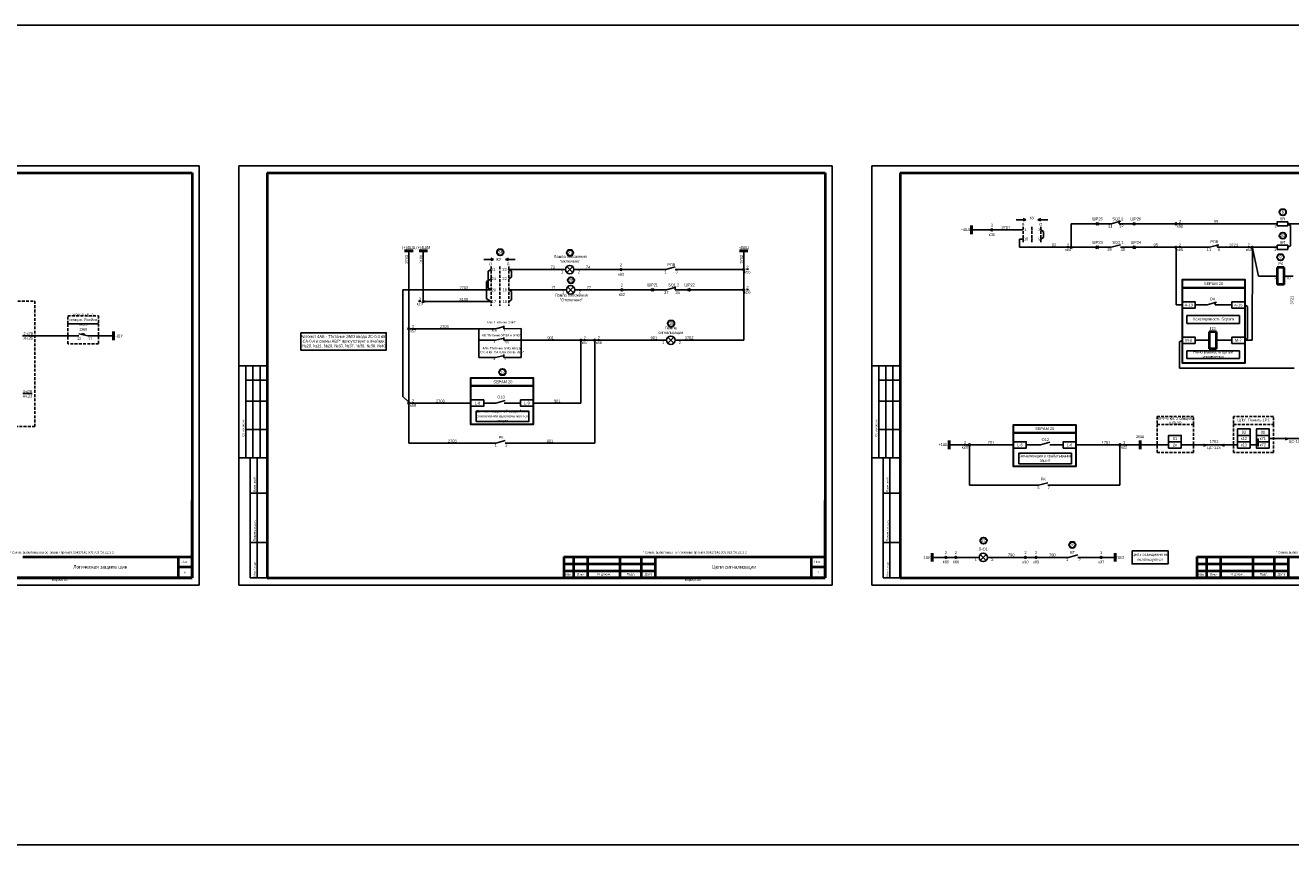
# Model space of a CAD drawing. Header units: millimetres. Extents: x 4897 to 12009, y -3017 to 2708.
# Tile 52 of 86: x 7701 to 8597, y 1313 to 1894. Entities that reach past the tile are written whole.
import ezdxf
from ezdxf.enums import TextEntityAlignment as Align

# ---------------------------------------------------------------- set-up
doc = ezdxf.new("R2010")
doc.units = ezdxf.units.MM
doc.linetypes.add('JIS_02_2.0', pattern=[3, 2, -1])
doc.layers.add('основная 0.5', color=7, linetype='Continuous', lineweight=50)
doc.styles.add('SIMPLEX', font='txt', dxfattribs={"height": 5})

msp = doc.modelspace()

# ---------------------------------------------------------------- hatches: boundary and pattern name
h = msp.add_hatch(color=256)
h.dxf.hatch_style = 1
h.paths.add_polyline_path([(8407.29, 1755.2), (8409.3, 1756.06), (8407.29, 1756.91)])
h = msp.add_hatch(color=256)
h.dxf.hatch_style = 1
h.paths.add_polyline_path([(8419.79, 1755.2), (8417.79, 1756.06), (8419.79, 1756.91)])
h = msp.add_hatch(color=256)
h.dxf.hatch_style = 1
h.paths.add_polyline_path([(8030.32, 1727.07), (8032.32, 1727.93), (8030.32, 1728.78)])
h = msp.add_hatch(color=256)
h.dxf.hatch_style = 1
h.paths.add_polyline_path([(8042.82, 1727.07), (8040.81, 1727.93), (8042.82, 1728.78)])
h = msp.add_hatch(color=256)
h.dxf.hatch_style = 1
h.paths.add_polyline_path([(8535.09, 1597.53), (8537.43, 1596.53), (8535.09, 1595.53)])
h = msp.add_hatch(color=256)
h.dxf.hatch_style = 1
h.paths.add_polyline_path([(8549.77, 1595.53), (8547.43, 1596.53), (8549.77, 1597.53)])
h = msp.add_hatch(color=256)
h.dxf.hatch_style = 1
h.paths.add_polyline_path([(8592.9, 1602.03), (8595.24, 1601.03), (8592.9, 1600.03)])

# ---------------------------------------------------------------- linework, layer by layer
for p, q in [((7403.89, 1794.23), (7823.9, 1794.23)), ((7823.9, 1497.19), (7823.9, 1794.23)), ((7823.9, 1497.19), (7823.9, 1794.23)), ((7852.01, 1497.19), (7852.01, 1794.23)), ((7852.01, 1794.23), (8272.02, 1794.23)), ((7852.01, 1497.19), (7852.01, 1794.23)), ((8272.02, 1497.19), (8272.02, 1794.23)), ((8272.02, 1497.19), (8272.02, 1794.23)), ((8300.13, 1497.19), (8300.13, 1794.23)), ((8300.13, 1794.23), (8720.14, 1794.23)), ((8300.13, 1497.19), (8300.13, 1794.23)), ((8409.3, 1756.06), (8402.38, 1756.06)), ((8407.29, 1756.91), (8409.3, 1756.06)), ((8409.3, 1756.06), (8407.29, 1755.2)), ((8419.79, 1756.91), (8417.79, 1756.06)), ((8417.79, 1756.06), (8419.79, 1755.2)), ((8417.79, 1756.06), (8424.71, 1756.06)), ((8370.65, 1748.85), (8384.36, 1748.85)), ((8385.68, 1748.85), (8407.29, 1748.85)), ((8419.79, 1748.85), (8421.76, 1747.71)), ((8421.76, 1747.71), (8421.76, 1743.39)), ((8458.47, 1753.12), (8441.37, 1753.12)), ((8441.37, 1737.14), (8441.37, 1753.12)), ((8469.49, 1753.12), (8459.5, 1753.12)), ((8476.16, 1754.98), (8469.49, 1753.12)), ((8486.15, 1753.12), (8475.28, 1753.12)), ((8514.91, 1753.12), (8487.18, 1753.12)), ((8587.13, 1753.12), (8516.17, 1753.12)), ((8637.91, 1753.12), (8594.67, 1753.12)), ((8594.67, 1753.12), (8596.64, 1751.97)), ((8596.64, 1751.97), (8596.64, 1737.65)), ((8407.29, 1742.25), (8404.64, 1742.25)), ((8404.64, 1742.25), (8404.64, 1736.51)), ((8421.76, 1743.39), (8419.79, 1742.25)), ((8476.16, 1738.37), (8469.49, 1736.51)), ((8545.83, 1738.37), (8539.16, 1736.51)), ((8209.45, 1733.91), (8209.45, 1721.35)), ((8440.74, 1736.51), (8404.64, 1736.51)), ((8458.47, 1736.51), (8442, 1736.51)), ((8469.49, 1736.51), (8459.5, 1736.51)), ((8486.15, 1736.51), (8476.16, 1736.51)), ((8514.91, 1736.51), (8487.18, 1736.51)), ((8515.54, 1735.88), (8515.54, 1695.66)), ((8539.16, 1736.51), (8516.17, 1736.51)), ((8544.95, 1736.51), (8568.82, 1736.51)), ((8569.59, 1735.89), (8569.45, 1670.67)), ((8569.59, 1735.89), (8574, 1716.15)), ((8570.08, 1736.51), (8587.13, 1736.51)), ((8596.64, 1737.65), (8594.67, 1736.51)), ((8032.32, 1727.93), (8025.4, 1727.93)), ((8030.58, 1720.72), (8028.61, 1719.58)), ((8030.32, 1728.78), (8032.32, 1727.93)), ((8032.32, 1727.93), (8030.32, 1727.07)), ((8042.82, 1728.78), (8040.81, 1727.93)), ((8040.81, 1727.93), (8042.82, 1727.07)), ((8040.81, 1727.93), (8047.73, 1727.93)), ((8043.08, 1720.72), (8083.3, 1720.72)), ((8043.08, 1720.72), (8045.05, 1719.58)), ((8089.3, 1720.72), (8121.92, 1720.72)), ((8123.18, 1720.72), (8154.21, 1720.72)), ((8160.88, 1722.58), (8154.21, 1720.72)), ((8160.88, 1720.72), (8208.83, 1720.72)), ((8209.45, 1720.09), (8209.45, 1706.99)), ((8030.58, 1714.12), (8027.3, 1712.22)), ((8027.3, 1712.22), (8027.3, 1700.05)), ((8028.61, 1707.51), (8028.61, 1719.58)), ((8045.05, 1715.26), (8043.08, 1714.12)), ((8045.05, 1719.58), (8045.05, 1715.26)), ((8587.13, 1716.15), (8574, 1716.15)), ((8574, 1716.15), (8587.13, 1716.15)), ((8592.13, 1716.15), (8598.47, 1716.15)), ((8592.13, 1716.15), (8598.47, 1716.15)), ((7968.05, 1706.36), (8030.58, 1706.36)), ((7968.05, 1630.88), (7968.05, 1706.36)), ((8030.58, 1706.36), (8028.61, 1707.51)), ((8043.08, 1706.36), (8083.92, 1706.36)), ((8043.08, 1706.36), (8045.05, 1705.22)), ((8045.05, 1705.22), (8045.05, 1699.29)), ((8089.92, 1706.36), (8122.55, 1706.36)), ((8123.8, 1706.36), (8143.73, 1706.36)), ((8144.76, 1706.36), (8154.84, 1706.36)), ((8161.51, 1708.22), (8154.84, 1706.36)), ((8160.84, 1706.36), (8160.84, 1708.4)), ((8160.84, 1706.36), (8170.92, 1706.36)), ((8171.95, 1706.36), (8208.83, 1706.36)), ((8209.45, 1705.73), (8209.45, 1670.64)), ((7983.26, 1698.15), (8030.58, 1698.15)), ((8030.58, 1698.15), (8027.3, 1700.05)), ((8045.05, 1699.29), (8043.08, 1698.15)), ((8519.99, 1695.66), (8515.54, 1695.66)), ((8537.54, 1695.69), (8528.99, 1695.66)), ((8544.21, 1697.55), (8537.54, 1695.69)), ((8555.12, 1695.69), (8543.33, 1695.69)), ((8564.12, 1695.66), (8566.09, 1694.52)), ((8566.09, 1694.52), (8566.09, 1671.82)), ((7741.13, 1675.36), (7740.97, 1674.74)), ((7972.34, 1678.2), (7972.34, 1626.73)), ((7972.97, 1678.83), (8021.95, 1678.83)), ((8021.95, 1678.83), (8021.95, 1658.42)), ((8021.95, 1678.83), (8033.75, 1678.83)), ((8039.54, 1678.83), (8051.95, 1678.89)), ((8051.95, 1678.89), (8051.95, 1658.42)), ((7698.76, 1673.78), (7738.64, 1673.78)), ((7742.82, 1674.94), (7742.67, 1674.34)), ((7763.35, 1673.78), (7744.99, 1673.78)), ((8021.95, 1670.61), (8033.75, 1670.61)), ((8039.54, 1670.61), (8051.95, 1670.65)), ((8093.61, 1670.64), (8051.95, 1670.64)), ((8094.24, 1670.02), (8094.24, 1626.1)), ((8094.86, 1670.64), (8103.34, 1670.64)), ((8094.86, 1670.64), (8103.34, 1670.64)), ((8103.97, 1670.02), (8103.97, 1597.81)), ((8104.6, 1670.64), (8154.84, 1670.64)), ((8160.84, 1670.64), (8209.45, 1670.64)), ((8518.02, 1669.53), (8519.99, 1670.67)), ((8518.02, 1669.53), (8518.02, 1650.81)), ((8539.08, 1670.7), (8528.99, 1670.67)), ((8555.12, 1670.7), (8544.08, 1670.7)), ((8564.12, 1670.67), (8566.09, 1671.82)), ((8564.12, 1670.67), (8569.45, 1670.67)), ((8033.75, 1658.42), (8021.95, 1658.42)), ((8039.54, 1658.42), (8051.95, 1658.42)), ((7872.01, 1652.42), (7852.01, 1652.42)), ((7857.01, 1587.42), (7857.01, 1652.42)), ((7862.01, 1587.42), (7862.01, 1652.42)), ((7867.01, 1587.42), (7867.01, 1652.42)), ((8320.13, 1652.42), (8300.13, 1652.42)), ((8305.13, 1587.42), (8305.13, 1652.42)), ((8310.13, 1587.42), (8310.13, 1652.42)), ((8315.13, 1587.42), (8315.13, 1652.42)), ((8518.02, 1650.81), (8599.1, 1650.81)), ((7857.01, 1642.42), (7872.01, 1642.42)), ((8305.13, 1642.42), (8320.13, 1642.42)), ((7972.34, 1626.73), (7968.05, 1630.88)), ((7857.01, 1627.42), (7872.01, 1627.42)), ((7972.34, 1625.48), (7972.34, 1597.81)), ((8016.37, 1626.1), (7972.97, 1626.1)), ((8033.92, 1626.14), (8025.37, 1626.1)), ((8040.59, 1628), (8033.92, 1626.14)), ((8051.5, 1626.13), (8039.92, 1626.13)), ((8060.5, 1626.1), (8094.24, 1626.1)), ((8305.13, 1627.42), (8320.13, 1627.42)), ((7857.01, 1607.42), (7872.01, 1607.42)), ((8305.13, 1607.42), (8320.13, 1607.42)), ((8033.92, 1597.81), (7972.34, 1597.81)), ((8040.59, 1599.68), (8033.92, 1597.81)), ((8040.59, 1597.81), (8103.97, 1597.81)), ((8354.93, 1596.53), (8368.64, 1596.53)), ((8369.3, 1595.86), (8369.3, 1567.89)), ((8369.96, 1596.53), (8400.5, 1596.53)), ((8419.59, 1596.56), (8409.5, 1596.53)), ((8426.26, 1598.42), (8419.59, 1596.56)), ((8435.63, 1596.55), (8426.26, 1596.56)), ((8444.63, 1596.53), (8475.16, 1596.53)), ((8475.83, 1595.86), (8475.83, 1567.89)), ((8476.49, 1596.53), (8490.2, 1596.53)), ((8510.21, 1596.53), (8490.2, 1596.53)), ((8559.1, 1596.53), (8519.21, 1596.53)), ((8535.09, 1595.53), (8537.43, 1596.53)), ((8547.43, 1596.53), (8549.77, 1595.53)), ((8568.1, 1596.53), (8572.49, 1596.53)), ((8573.68, 1600.78), (8573.68, 1595.78)), ((8620.85, 1601.03), (8581.49, 1601.03)), ((8608.84, 1601.03), (8581.49, 1601.03)), ((8592.9, 1600.03), (8595.24, 1601.03)), ((7852.01, 1587.42), (7872.01, 1587.42)), ((7860.01, 1502.23), (7860.01, 1587.42)), ((7864.88, 1502.23), (7864.88, 1587.42)), ((8300.13, 1587.42), (8320.13, 1587.42)), ((8308.13, 1502.23), (8308.13, 1587.42)), ((8313, 1502.23), (8313, 1587.42)), ((8418.05, 1567.89), (8369.3, 1567.89)), ((8424.71, 1569.75), (8418.05, 1567.89)), ((8424.71, 1567.89), (8475.83, 1567.89)), ((7860.01, 1562.42), (7872.01, 1562.42)), ((8308.13, 1562.42), (8320.13, 1562.42)), ((7860.01, 1527.42), (7872.01, 1527.42)), ((8308.13, 1527.42), (8320.13, 1527.42)), ((8342.83, 1516.83), (8351.89, 1516.83)), ((8353.22, 1516.83), (8359.02, 1516.83)), ((8360.35, 1516.83), (8376.05, 1516.83)), ((8381.17, 1514.72), (8376.92, 1518.95)), ((8376.94, 1514.7), (8381.16, 1518.97)), ((8382.05, 1516.83), (8408.28, 1516.83)), ((8409.61, 1516.83), (8415.82, 1516.83)), ((8417.15, 1516.83), (8439.44, 1516.83)), ((8446.11, 1518.69), (8439.44, 1516.83)), ((8461.93, 1516.83), (8446.11, 1516.83)), ((8472.32, 1516.83), (8463.25, 1516.83)), ((7403.89, 1497.19), (7823.9, 1497.19)), ((7852.01, 1497.19), (8272.02, 1497.19)), ((7860.01, 1502.23), (7872.01, 1502.23)), ((8300.13, 1497.19), (8720.14, 1497.19)), ((8308.13, 1502.23), (8320.13, 1502.23))]:
    msp.add_line(p, q)
at = {"lineweight": 40}
for p, q in [((7423.89, 1789.23), (7818.98, 1789.23)), ((7818.98, 1789.23), (7818.98, 1502.23)), ((7872.01, 1789.23), (8267.1, 1789.23)), ((8267.1, 1789.23), (8267.1, 1502.23)), ((8320.13, 1789.23), (8715.22, 1789.23)), ((8592.13, 1722.15), (8587.13, 1722.15)), ((8587.13, 1722.15), (8587.13, 1710.15)), ((8592.13, 1710.15), (8592.13, 1722.15)), ((8592.13, 1710.15), (8587.13, 1710.15)), ((8544.08, 1676.67), (8539.08, 1676.67)), ((8539.08, 1676.67), (8539.08, 1664.67)), ((8544.08, 1664.67), (8544.08, 1676.67)), ((8544.08, 1664.67), (8539.08, 1664.67)), ((7808.98, 1517.23), (7808.98, 1502.23)), ((8082.1, 1517.23), (8147.1, 1517.23)), ((8257.1, 1517.23), (8257.1, 1502.23)), ((8530.22, 1517.23), (8595.22, 1517.23)), ((7808.98, 1510.23), (7818.98, 1510.23)), ((8082.1, 1512.23), (8147.1, 1512.23)), ((8082.1, 1507.23), (8147.1, 1507.23)), ((8257.1, 1510.23), (8267.1, 1510.23)), ((8530.22, 1512.23), (8595.22, 1512.23)), ((8530.22, 1507.23), (8595.22, 1507.23)), ((7423.89, 1502.23), (7818.98, 1502.23)), ((7872.01, 1502.23), (8267.1, 1502.23)), ((8320.13, 1502.23), (8715.22, 1502.23))]:
    msp.add_line(p, q, dxfattribs=at)
at = {"linetype": 'Continuous', "lineweight": 40}
for p, q in [((7872.01, 1789.23), (7872.01, 1502.23)), ((8320.13, 1789.23), (8320.13, 1502.23))]:
    msp.add_line(p, q, dxfattribs=at)
at = {"color": 1, "lineweight": 50}
for p, q in [((8370.65, 1745.85), (8370.65, 1751.85)), ((7975.34, 1733.91), (7969.34, 1733.91)), ((7985.63, 1733.91), (7979.63, 1733.91)), ((8354.93, 1593.53), (8354.93, 1599.53))]:
    msp.add_line(p, q, dxfattribs=at)
at = {"linetype": 'JIS_02_2.0'}
for p, q in [((8407.29, 1751.05), (8407.29, 1740.05)), ((8413.54, 1751.05), (8413.54, 1740.05)), ((8419.79, 1751.05), (8419.79, 1740.05)), ((8030.58, 1722.92), (8030.58, 1694.96)), ((8036.83, 1722.92), (8036.83, 1694.96)), ((8043.08, 1722.92), (8043.08, 1694.96))]:
    msp.add_line(p, q, dxfattribs=at)
at = {"color": 7}
for p, q in [((8475.28, 1753.12), (8475.28, 1755.21)), ((8544.95, 1736.51), (8544.95, 1738.6)), ((7972.34, 1733.91), (7972.34, 1679.46)), ((7982.63, 1733.91), (7982.63, 1698.77)), ((8543.33, 1695.69), (8543.33, 1697.79)), ((7744.99, 1673.78), (7738.64, 1675.3)), ((7742.82, 1674.94), (7741.13, 1675.36)), ((8033.75, 1678.83), (8040.09, 1680.35)), ((8039.54, 1678.83), (8039.54, 1680.92)), ((8033.75, 1670.61), (8040.09, 1672.13)), ((8039.54, 1670.61), (8039.54, 1672.71)), ((8033.75, 1658.42), (8040.09, 1659.94)), ((8039.54, 1658.42), (8039.54, 1660.52))]:
    msp.add_line(p, q, dxfattribs=at)
at = {"color": 5, "lineweight": 50}
for p, q in [((8212.45, 1733.91), (8206.45, 1733.91)), ((7763.35, 1670.78), (7763.35, 1676.78))]:
    msp.add_line(p, q, dxfattribs=at)
at = {"color": 1}
for p, q in [((8088.42, 1718.61), (8084.17, 1722.84)), ((8084.19, 1718.59), (8088.4, 1722.86))]:
    msp.add_line(p, q, dxfattribs=at)
at = {"color": 3}
for p, q in [((8089.05, 1704.25), (8084.8, 1708.48)), ((8084.82, 1704.23), (8089.03, 1708.5))]:
    msp.add_line(p, q, dxfattribs=at)
at = {"color": 40, "true_color": 0xf8d731}
for p, q in [((8159.97, 1668.53), (8155.72, 1672.76)), ((8155.73, 1668.51), (8159.95, 1672.78))]:
    msp.add_line(p, q, dxfattribs=at)
at = {"linetype": 'Continuous'}
for p, q in [((7872.01, 1643.24), (7872.01, 1623.24)), ((8320.13, 1643.24), (8320.13, 1623.24)), ((7872.01, 1603.24), (7872.01, 1583.24)), ((8320.13, 1603.24), (8320.13, 1583.24))]:
    msp.add_line(p, q, dxfattribs=at)
at = {"lineweight": 50}
for p, q in [((8490.2, 1599.53), (8490.2, 1593.53)), ((8342.83, 1519.83), (8342.83, 1513.83)), ((8472.32, 1519.83), (8472.32, 1513.83))]:
    msp.add_line(p, q, dxfattribs=at)
at = {"color": 1}
msp.add_lwpolyline([(5068.94, 1893.8), (10143.57, 1893.8), (10143.57, 1313.24), (5068.94, 1313.24)], close=True, dxfattribs=at)
for points, const_width in [([(8413.17, 1748.85, -1), (8413.92, 1748.85, -1)], 0.5), ([(8419.41, 1748.85, -1), (8420.16, 1748.85, -1)], 0.5), ([(8406.92, 1742.25, -1), (8407.67, 1742.25, -1)], 0.5), ([(8413.17, 1742.25, -1), (8413.92, 1742.25, -1)], 0.5), ([(8042.7, 1720.72, -1), (8043.45, 1720.72, -1)], 0.5), ([(8030.2, 1714.12, 1), (8030.95, 1714.12, 1)], 0.5), ([(8030.2, 1706.36, -1), (8030.95, 1706.36, -1)], 0.5), ([(8042.7, 1698.15, -1), (8043.45, 1698.15, -1)], 0.5), ([(8573.68, 1601.05, 1), (8573.68, 1600.5, 1)], 0.45), ([(8573.68, 1596.05, 1), (8573.68, 1595.5, 1)], 0.45)]:
    msp.add_lwpolyline(points, format="xyb", close=True, dxfattribs=dict(const_width=const_width))
for points in [[(8459.5, 1754.15), (8458.47, 1753.12), (8459.5, 1752.08)], [(8460.53, 1754.15), (8459.5, 1753.12), (8460.53, 1752.08)], [(8485.12, 1754.15), (8486.15, 1753.12), (8485.12, 1752.08)], [(8486.15, 1754.15), (8487.18, 1753.12), (8486.15, 1752.08)], [(8459.5, 1737.54), (8458.47, 1736.51), (8459.5, 1735.47)], [(8460.53, 1737.54), (8459.5, 1736.51), (8460.53, 1735.47)], [(8485.12, 1737.54), (8486.15, 1736.51), (8485.12, 1735.47)], [(8486.15, 1737.54), (8487.18, 1736.51), (8486.15, 1735.47)], [(8144.76, 1707.4), (8143.73, 1706.36), (8144.76, 1705.33)], [(8145.8, 1707.4), (8144.76, 1706.36), (8145.8, 1705.33)], [(8169.89, 1707.4), (8170.92, 1706.36), (8169.89, 1705.33)], [(8170.92, 1707.4), (8171.95, 1706.36), (8170.92, 1705.33)]]:
    msp.add_lwpolyline(points)
at = {"color": 7}
for points in [[(8594.67, 1754.62), (8587.13, 1754.62), (8587.13, 1751.62), (8594.67, 1751.62)], [(8594.67, 1738.01), (8587.13, 1738.01), (8587.13, 1735.01), (8594.67, 1735.01)]]:
    msp.add_lwpolyline(points, close=True, dxfattribs=at)
at = {"lineweight": 30}
for points in [[(8519.99, 1713.59), (8519.99, 1713.59), (8564.12, 1713.59), (8564.12, 1707.9), (8519.99, 1707.9), (8519.99, 1713.59)], [(8016.37, 1644.03), (8016.37, 1644.03), (8060.5, 1644.03), (8060.5, 1638.34), (8016.37, 1638.34), (8016.37, 1644.03)], [(8400.5, 1610.83), (8400.5, 1610.83), (8444.63, 1610.83), (8444.63, 1605.15), (8400.5, 1605.15), (8400.5, 1610.83)]]:
    msp.add_lwpolyline(points, dxfattribs=at)
for points in [[(8519.99, 1707.9), (8564.12, 1707.9), (8564.12, 1654.43), (8519.99, 1654.43)], [(8016.37, 1638.34), (8060.5, 1638.34), (8060.5, 1611.06), (8016.37, 1611.06)], [(8400.5, 1605.15), (8444.63, 1605.15), (8444.63, 1581.13), (8400.5, 1581.13)]]:
    msp.add_lwpolyline(points, close=True, dxfattribs=at)
at = {"color": 32, "linetype": 'JIS_02_2.0', "true_color": 0xcd6928}
for points in [[(7623.44, 1698.41), (7707.67, 1698.41), (7707.67, 1609.52), (7623.44, 1609.52)], [(7730.87, 1682.35), (7752.77, 1682.35), (7752.77, 1668.11), (7730.87, 1668.11)], [(8502.14, 1611.01), (8527.95, 1611.01), (8527.95, 1591.04), (8502.14, 1591.04)], [(8556.23, 1611.01), (8584.45, 1611.01), (8584.45, 1591.04), (8556.23, 1591.04)]]:
    msp.add_lwpolyline(points, close=True, dxfattribs=at)
for points in [[(8519.99, 1693.41), (8528.99, 1693.41), (8528.99, 1697.91), (8519.99, 1697.91)], [(8564.12, 1693.41), (8555.12, 1693.41), (8555.12, 1697.91), (8564.12, 1697.91)], [(8560.43, 1682.62), (8523.21, 1682.62), (8523.21, 1688.12), (8560.43, 1688.12)], [(7895.83, 1675.93), (7956.4, 1675.93), (7956.4, 1663.71), (7895.83, 1663.71)], [(8519.99, 1668.42), (8528.99, 1668.42), (8528.99, 1672.92), (8519.99, 1672.92)], [(8564.12, 1668.42), (8555.12, 1668.42), (8555.12, 1672.92), (8564.12, 1672.92)], [(8560.43, 1657.63), (8523.21, 1657.63), (8523.21, 1663.14), (8560.43, 1663.14)], [(8016.37, 1623.85), (8025.37, 1623.85), (8025.37, 1628.35), (8016.37, 1628.35)], [(8060.5, 1623.85), (8051.5, 1623.85), (8051.5, 1628.35), (8060.5, 1628.35)], [(8020.06, 1613), (8057.28, 1613), (8057.28, 1620.42), (8020.06, 1620.42)], [(8568.1, 1603.28), (8559.1, 1603.28), (8559.1, 1607.78), (8568.1, 1607.78)], [(8581.49, 1603.28), (8572.49, 1603.28), (8572.49, 1607.78), (8581.49, 1607.78)], [(8400.5, 1594.28), (8409.5, 1594.28), (8409.5, 1598.78), (8400.5, 1598.78)], [(8444.63, 1594.28), (8435.63, 1594.28), (8435.63, 1598.78), (8444.63, 1598.78)], [(8519.21, 1598.78), (8510.21, 1598.78), (8510.21, 1603.28), (8519.21, 1603.28)], [(8519.21, 1594.28), (8510.21, 1594.28), (8510.21, 1598.78), (8519.21, 1598.78)], [(8568.1, 1598.78), (8559.1, 1598.78), (8559.1, 1603.28), (8568.1, 1603.28)], [(8568.1, 1594.28), (8559.1, 1594.28), (8559.1, 1598.78), (8568.1, 1598.78)], [(8581.49, 1598.78), (8572.49, 1598.78), (8572.49, 1603.28), (8581.49, 1603.28)], [(8581.49, 1594.28), (8572.49, 1594.28), (8572.49, 1598.78), (8581.49, 1598.78)], [(8404.19, 1583.17), (8441.41, 1583.17), (8441.41, 1590.59), (8404.19, 1590.59)], [(8484.42, 1521.46), (8509.88, 1521.46), (8509.88, 1512.21), (8484.42, 1512.21)]]:
    msp.add_lwpolyline(points, close=True)
for points in [[(7730.87, 1688.03), (7730.87, 1688.03), (7752.77, 1688.03), (7752.77, 1682.35), (7730.87, 1682.35), (7730.87, 1688.03)], [(8527.95, 1616.7), (8527.95, 1616.7), (8502.14, 1616.7), (8502.14, 1611.01), (8527.95, 1611.01), (8527.95, 1616.7)], [(8584.45, 1616.7), (8584.45, 1616.7), (8556.23, 1616.7), (8556.23, 1611.01), (8584.45, 1611.01), (8584.45, 1616.7)]]:
    msp.add_lwpolyline(points, dxfattribs=at)
at = {"lineweight": 50, "const_width": 0.45}
for points in [[(8021.95, 1679.1, 1), (8021.95, 1678.55, 1)], [(8021.95, 1670.89, 1), (8021.95, 1670.34, 1)], [(8051.95, 1670.92, 1), (8051.95, 1670.37, 1)]]:
    msp.add_lwpolyline(points, format="xyb", close=True, dxfattribs=at)
at = {"lineweight": 30}
for centre in [(8591.11, 1761.35), (8591.11, 1744.74), (8037.04, 1733.02), (8086.51, 1732.55), (8589.49, 1729.51), (8087.13, 1713.12), (8158.05, 1682.47), (8038.65, 1648.05), (8379.26, 1528.66), (8442.08, 1525.67)]:
    msp.add_circle(centre, 2.25, dxfattribs=at)
for centre, radius in [((8385.02, 1748.85), 0.663), ((8515.54, 1753.12), 0.629), ((8441.37, 1736.51), 0.629), ((8515.54, 1736.51), 0.629), ((8569.45, 1736.51), 0.629), ((8086.3, 1720.72), 3), ((8122.55, 1720.72), 0.629), ((8209.45, 1720.72), 0.629), ((8086.92, 1706.36), 3), ((8123.18, 1706.36), 0.629), ((8209.45, 1706.36), 0.629), ((7972.34, 1678.83), 0.629), ((8094.24, 1670.64), 0.629), ((8103.97, 1670.64), 0.629), ((8157.84, 1670.64), 3), ((7972.34, 1626.1), 0.629), ((8369.3, 1596.53), 0.663), ((8475.83, 1596.53), 0.663), ((8352.56, 1516.83), 0.663), ((8359.69, 1516.83), 0.663), ((8379.05, 1516.83), 3), ((8408.95, 1516.83), 0.663), ((8416.48, 1516.83), 0.663), ((8462.59, 1516.83), 0.663)]:
    msp.add_circle(centre, radius)
at = {"color": 7}
msp.add_circle((7982.63, 1698.15), 0.629, dxfattribs=at)
at = {"layer": 'основная 0.5', "color": 0}
for p, q in [((7818.98, 1502.23), (7818.98, 1557.23)), ((8267.1, 1502.23), (8267.1, 1557.23)), ((7633.98, 1502.23), (7818.98, 1502.23)), ((8082.1, 1502.23), (8267.1, 1502.23)), ((8530.22, 1502.23), (8715.22, 1502.23))]:
    msp.add_line(p, q, dxfattribs=at)
at = {"layer": 'основная 0.5', "lineweight": 40}
for p, q in [((7698.98, 1517.23), (7818.98, 1517.23)), ((8082.1, 1517.23), (8082.1, 1502.23)), ((8089.1, 1502.23), (8089.1, 1517.23)), ((8099.1, 1502.23), (8099.1, 1517.23)), ((8122.1, 1502.23), (8122.1, 1517.23)), ((8137.1, 1502.23), (8137.1, 1517.23)), ((8147.1, 1502.23), (8147.1, 1517.23)), ((8147.1, 1517.23), (8267.1, 1517.23)), ((8530.22, 1517.23), (8530.22, 1502.23)), ((8537.22, 1502.23), (8537.22, 1517.23)), ((8547.22, 1502.23), (8547.22, 1517.23)), ((8570.22, 1502.23), (8570.22, 1517.23)), ((8585.22, 1502.23), (8585.22, 1517.23)), ((8595.22, 1502.23), (8595.22, 1517.23)), ((8595.22, 1517.23), (8715.22, 1517.23))]:
    msp.add_line(p, q, dxfattribs=at)

# ---------------------------------------------------------------- texts
at = {"style": 'SIMPLEX'}
for s, height, p in [('SQ2.2', 2, (8470.46, 1755.63)), ('31', 2, (8467.37, 1750.52)), ('32', 2, (8475.32, 1750.54)), ('SQ2.1', 2, (8470.46, 1739.02)), ('29', 2, (8466.87, 1733.91)), ('30', 2, (8476.27, 1733.93)), ('11', 2, (8537.33, 1733.95)), ('8', 2, (8545.12, 1733.86)), ('2', 2, (8585.15, 1713.7)), ('10', 2, (8593.47, 1713.7)), ('4(3)', 1.5, (8031.02, 1676.97)), ('4', 1.5, (8039.61, 1676.99)), ('4', 1.5, (8032.45, 1668.76)), ('4(3)', 1.5, (8039.81, 1668.74)), ('4', 1.5, (8032.19, 1656.57)), ('3', 1.5, (8040.08, 1656.58)), ('РК', 2, (8419.77, 1571.24)), ('6', 2, (8417.3, 1565.26)), ('7', 2, (8424.73, 1565.25)), ('1', 2, (8372.93, 1514.48)), ('2', 2, (8384.73, 1514.28))]:
    msp.add_text(s, height=height, dxfattribs=at).set_placement(p)
at = {"color": 7, "style": 'SIMPLEX'}
for s, p in [('1', (8080.18, 1718.18)), ('2', (8091.97, 1718.17)), ('1', (8153.27, 1718.09)), ('РПВ', (8155.33, 1723.23)), ('3', (8161.1, 1718.11)), ('1', (8080.8, 1704.01)), ('2', (8092.6, 1703.81)), ('27', (8153.16, 1703.43)), ('SQ1.2', (8155.96, 1708.87)), ('28', (8161.05, 1703.42)), ('12', (7737.36, 1670.79)), ('11', (7745.24, 1670.73)), ('1', (8151.72, 1668.29)), ('2', (8163.52, 1668.09)), ('1', (8033.17, 1595.3)), ('РК', (8035.95, 1600.9)), ('3', (8040.61, 1595.3))]:
    msp.add_text(s, height=2, dxfattribs=at).set_placement(p)
at = {"linetype": 'Continuous', "style": 'SIMPLEX'}
for s, p in [('Согласовано', (7855.84, 1602.3)), ('Согласовано', (8303.96, 1602.3)), ('Взам.инв.N', (7863.84, 1563.3)), ('Взам.инв.N', (8311.96, 1563.3)), ('Подпись и дата', (7863.84, 1528.3)), ('Подпись и дата', (8311.96, 1528.3)), ('Инв.Nподл.', (7863.84, 1503.3)), ('Инв.Nподл.', (8311.96, 1503.3))]:
    msp.add_text(s, height=1.5, rotation=90, dxfattribs=at).set_placement(p)
at = {"color": 4, "style": 'SIMPLEX'}
for s, p in [('ЦС-113', (8542.21, 1593.59)), ('ЦС-102', (8600.02, 1598.09))]:
    msp.add_text(s, height=2, dxfattribs=at).set_placement(p, align=Align.CENTER)
at = {"style": 'SIMPLEX'}
for s, insert, char_height, width, attachment_point in [('КУ', (8413.54, 1757.28), 2, 5.202, 5), ('ШР25', (8459.91, 1756.64), 2, 2.3483, 5), ('ШР26', (8487, 1756.64), 2, 2.3483, 5), ('2\\Pк61', (8518.33, 1753.12), 2, 2.3483, 5), ('99', (8543.78, 1754.85), 2, 2.3483, 5), ('5R', (8591.03, 1756.66), 2, 2.3483, 5), ('6', (8591.11, 1761.35), 2, 4.3874, 5), ('+4ШЦ', (8366.82, 1748.85), 2, 7.6715, 5), ('3\\P\\Pк38', (8385.02, 1748.85), 2, 2.3483, 5), ('3701', (8394.98, 1750.58), 2, 9, 5), ('В', (8407.29, 1752.76), 2, 9, 5), ('1', (8408.82, 1749.03), 2, 9, 5), ('3', (8418.81, 1749.02), 2, 9, 5), ('О', (8419.79, 1752.75), 2, 9, 5), ('1', (8585.87, 1751.42), 2, 2.3483, 5), ('10', (8409.39, 1742.43), 2, 2.8174, 5), ('9', (8418.81, 1742.42), 2, 9, 5), ('93', (8429.06, 1738.24), 2, 2.3483, 5), ('2\\Pк84', (8439.05, 1736.51), 2, 2.3483, 5), ('ШР23', (8459.91, 1740.03), 2, 2.3483, 5), ('ШР24', (8487.16, 1740.03), 2, 2.3483, 5), ('95', (8501.18, 1738.24), 2, 4.428, 5), ('2\\Pк85', (8518.33, 1736.51), 2, 2.3483, 5), ('РПВ', (8542.63, 1740.54), 2, 4.9586, 5), ('3723', (8556.35, 1738.15), 2, 5.069, 5), ('2\\Pк63', (8567.03, 1736.51), 2, 2.3483, 5), ('6R', (8591.03, 1740.05), 2, 2.3483, 5), ('33', (8591.11, 1744.74), 2, 4.3874, 5), ('КУ', (8037.79, 1727.92), 2, 0.8612, 6), ('24', (8037.04, 1733.02), 2, 4.3874, 5), ('21', (8086.51, 1732.55), 2, 4.3874, 5), ('1', (8585.64, 1734.81), 2, 2.3483, 5), ('8', (8589.49, 1729.51), 2, 4.3874, 5), ('О', (8031.21, 1724.63), 2, 0.8612, 6), ('21', (8033.82, 1720.9), 2, 0.8612, 6), ('22', (8041.68, 1720.89), 2, 0.8612, 6), ('В', (8043.71, 1724.62), 2, 0.8612, 6), ('РК', (8589.63, 1724.93), 2, 2.3483, 5), ('24', (8034.05, 1714.3), 2, 0.8612, 6), ('22', (8041.67, 1714.29), 2, 0.8612, 6), ('20', (8087.13, 1713.12), 2, 4.3874, 5), ('20', (8034.06, 1706.3), 2, 0.8612, 6), ('18', (8041.81, 1706.36), 2, 0.8612, 6), ('17', (8034.15, 1698.09), 2, 0.8612, 6), ('18', (8041.81, 1698.14), 2, 0.8612, 6), ('A-13', (8524.49, 1695.66), 2, 9, 5), ('О4', (8541.22, 1699.9), 2, 2.3483, 5), ('A-15', (8559.62, 1695.66), 2, 9, 5), ('Неиспарвность Sepam', (8541.82, 1685.37), 2, 37.2194, 5), ('18', (8158.05, 1682.47), 2, 4.3874, 5), ('I13', (8541.58, 1678.92), 2, 5, 5), ('M-8', (8524.49, 1670.67), 2, 9, 5), ('M-7', (8559.62, 1670.67), 2, 9, 5), ('Неисправность цепей управления', (8541.82, 1660.39), 2, 37.2194, 5), ('12', (8038.65, 1648.05), 2, 4.3874, 5), ('\\pt6;КРУ-6 кВ. 2 секция. ШП-2Р', (8515.04, 1613.57), 2, 25.8081, 5), ('{\\C256;ЦПУ. Панель 1Р1}', (8570.34, 1613.86), 2, 28.2168, 5), ('{\\C256;SEPAM 20}', (8422.56, 1607.99), 2, 44.125, 5), ('2ВШ', (8490.11, 1602.39), 2, 4.7959, 5), ('02', (8563.6, 1605.53), 2, 9, 5), ('01', (8576.99, 1605.53), 2, 9, 5), ('3\\Pк20', (8366.05, 1596.53), 2, 4.7959, 5), ('701', (8384.51, 1598.26), 2, 4.7959, 5), ('L-5', (8405, 1596.53), 2, 4.7959, 5), ('О12', (8422.96, 1600.18), 2, 4.7959, 5), ('L-6', (8440.13, 1596.53), 2, 4.7959, 5), ('1751', (8466, 1598.26), 2, 4.7959, 5), ('3\\Pк22', (8478.86, 1596.53), 2, 4.7959, 5), ('2к', (8514.71, 1596.53), 2, 9, 5), ('01', (8514.71, 1601.03), 2, 9, 5), ('1751', (8542.43, 1598.98), 2, 4.7959, 5), ('к12', (8563.6, 1601.03), 2, 9, 5), ('к13', (8563.6, 1596.53), 2, 9, 5), ('к71', (8576.99, 1601.03), 2, 9, 5), ('к72', (8576.99, 1596.53), 2, 9, 5), ('Сигнализация о срабатывании защит ', (8422.8, 1586.88), 1.9, 37.2194, 5), ('Л-О1', (8379.05, 1522.65), 2, 21.3009, 5), ('27', (8379.26, 1528.66), 2, 4.3874, 5), ('26', (8442.08, 1525.67), 2, 4.3874, 5), ('1ШО', (8339.8, 1516.83), 2, 6.0143, 5), ('2\\P\\PК65', (8352.56, 1516.83), 2, 4.7959, 5), ('2\\P\\PК66', (8359.69, 1516.83), 2, 4.7959, 5), ('790', (8398.81, 1518.56), 2, 4.7959, 5), ('2\\P\\Pк90', (8408.95, 1516.83), 2, 4.7959, 5), ('2\\P\\Pк89', (8416.48, 1516.83), 2, 4.7959, 5), ('790', (8427.96, 1518.56), 2, 4.7959, 5), ('1', (8438.42, 1515.2), 2, 4.7959, 5), ('ВТ', (8442.24, 1520.37), 2, 4.7959, 5), ('2', (8447.26, 1515.15), 2, 4.7959, 5), ('3\\P\\Pк37', (8462.59, 1516.83), 2, 4.7959, 5), ('2ШО', (8475.71, 1516.83), 2, 6.7783, 5)]:
    msp.add_mtext(s, dxfattribs=dict(at, insert=insert, char_height=char_height, width=width, attachment_point=attachment_point))
at = {"color": 7, "attachment_point": 5, "style": 'SIMPLEX'}
for s, insert, char_height, width in [('(+)4ШЦ', (7972.34, 1736.1), 2, 6), ('(+)4ШМ', (7982.63, 1736.1), 2, 6), ('Лампа положения "Включено"', (8086.66, 1728.28), 2, 32.5522), ('-4ШЦ', (8209.45, 1736.1), 2, 6), ('73', (8074.3, 1722.45), 2, 9), ('74', (8099.26, 1722.45), 2, 9), ('2\\P\\Pк83', (8122.55, 1720.72), 2, 9), ('{\\L2\\P}к55', (8212.17, 1720.72), 2, 9), ('ШР21', (8145.05, 1709.9), 2, 9), ('ШР22', (8171.21, 1709.9), 2, 9), ('{\\C256;SEPAM 20}', (8542.06, 1710.74), 2, 44.125), ('2703', (8011.25, 1707.83), 2, 9), ('71', (8074.93, 1708.09), 2, 9), ('Лампа положения "Отключено"', (8087.42, 1700.95), 2, 36.6549), ('72', (8099.89, 1708.09), 2, 9), ('2\\P\\Pк82', (8123.18, 1706.36), 2, 9), ('{\\L2\\P}к56', (8212.17, 1706.36), 2, 9), ('{\\L3}\\Pк19', (7980.05, 1698.15), 2, 9), ('3100', (8011.25, 1699.61), 2, 9), ('{\\C256;КРУ-6 кВ, 2 секция. Ячейка №35}', (7741.82, 1685.19), 2, 21.8916), ('1АВ "Питание ЭМВ"', (8037.74, 1683.35), 1.6, 31.9775), ('\\pt10;2-к78\\P\\pt8;яч.35', (7702.93, 1673.78), 2, 8.8244), ('2АВ', (7741.83, 1678.32), 2, 2.8285), ('2\\Pк57', (7975.37, 1678.83), 2, 9), ('2703', (7997.46, 1680.3), 2, 9), ('АВ "Питание УРЗА и ЭМО"', (8037.97, 1674.2), 1.6, 27.9104), ('Лампа сигнализации', (8157.84, 1677.5), 2, 21.4433), ('-ШУ', (7767.29, 1673.78), 2, 7.8909), ('{\\C256;Автомат 4АВ - }"Питание ЭМО ввода 2С-0,4 кВ, СА-0,4 и схемы АВР" {\\C256;присутствует в ячейках\\P №20, №21, №28, №33, №37, №38, №39, №40 }', (7926.12, 1669.82), 2, 60.5714), ('901', (8072.78, 1672.37), 2, 9), ('2\\Pк87', (8096.91, 1670.64), 2, 9), ('2\\Pк88', (8106.86, 1670.64), 2, 9), ('901', (8145.85, 1672.37), 2, 9), ('3702', (8170.81, 1672.37), 2, 9), ('4АВ "Питание ЭМО ввода \\P1С-0,4 кВ, СА-0,4 и схемы АВР"', (8038.02, 1663.48), 1.6, 35.5705), ('{\\C256;SEPAM 20}', (8038.91, 1641.19), 2, 45.0729), ('\\pt10;{\\L3-к28\\P\\pt8;}яч.23', (7702.36, 1632.7), 2, 2.8285), ('О13', (8037.62, 1630.42), 2, 9), ('2\\Pк58', (7975.37, 1626.1), 2, 9), ('2703', (7994.67, 1627.57), 2, 9), ('L-8', (8020.87, 1626.1), 2, 9), ('Сигнализация об аварийном отключении выключателя от защит', (8038.67, 1616.71), 2, 37.2194), ('L-9', (8056, 1626.1), 2, 9), ('901', (8077.37, 1627.57), 2, 9), ('2703', (8003.13, 1599.28), 2, 9), ('901', (8072.28, 1599.28), 2, 9), ('+1ШЦ', (8351.09, 1596.53), 2, 7.6902), ('{\\C256;Цепи освещения не используются}', (8497.15, 1516.83), 2, 25.4623)]:
    msp.add_mtext(s, dxfattribs=dict(at, insert=insert, char_height=char_height, width=width))
at = {"color": 7, "char_height": 2, "width": 7.4047, "attachment_point": 5, "rotation": 90, "style": 'SIMPLEX'}
for s, insert in [('2703', (7970.84, 1728.05)), ('3100', (7981.13, 1728.05)), ('3702', (8207.95, 1728.05))]:
    msp.add_mtext(s, dxfattribs=dict(at, insert=insert))
at = {"insert": (8597.53, 1699.1), "char_height": 2, "width": 4.9006, "attachment_point": 5, "rotation": 90, "style": 'SIMPLEX'}
msp.add_mtext('3721', dxfattribs=at)
at = {"lineweight": 35, "attachment_point": 5, "line_spacing_factor": 0.8, "style": 'SIMPLEX'}
for s, insert, char_height, width in [('\\pi-4.8,l6.4,t6.4;*^IСхемы выполнены на основании проекта 59427142.903.015.Э0.22.1-2', (7725.95, 1520.11), 1.6, 185), ('{\\Fromans|c204;Лист}', (7813.98, 1513.73), 1.6, 10), ('\\pi-4.8,l6.4,t6.4;*^IСхемы выполнены на основании проекта 59427142.903.015.Э0.22.1-2', (8174.07, 1520.11), 1.6, 185), ('{\\Fromans|c204;Лист}', (8262.1, 1513.73), 1.6, 10), ('\\pi-4.8,l6.4,t6.4;*^IСхемы выполнены на основании проекта 59427142.903.015.Э0.22.1-2', (8622.19, 1520.11), 1.6, 185), ('Логическая защита шин', (7753.98, 1509.73), 2.5, 110), ('{\\Fromans|c204;6}', (7813.98, 1506.23), 1.6, 10), ('{\\Fromans|c204;Изм.}', (8085.6, 1504.73), 1.6, 7), ('{\\Fromans|c204;Лист}', (8094.1, 1504.73), 1.6, 10), ('{\\Fromans|c0;N \\Fromans|c204;докум.}', (8110.6, 1504.73), 1.6, 23), ('{\\Fromans|c204;Подп.}', (8129.6, 1504.73), 1.6, 15), ('{\\Fromans|c204;Дата}', (8142.1, 1504.73), 1.6, 10), (' Цепи сигнализации', (8202.1, 1509.73), 2.5, 110), ('{\\Fromans|c204;7}', (8262.1, 1506.23), 1.6, 10), ('{\\Fromans|c204;Изм.}', (8533.72, 1504.73), 1.6, 7), ('{\\Fromans|c204;Лист}', (8542.22, 1504.73), 1.6, 10), ('{\\Fromans|c0;N \\Fromans|c204;докум.}', (8558.72, 1504.73), 1.6, 23), ('{\\Fromans|c204;Подп.}', (8577.72, 1504.73), 1.6, 15), ('{\\Fromans|c204;Дата}', (8590.22, 1504.73), 1.6, 10)]:
    msp.add_mtext(s, dxfattribs=dict(at, insert=insert, char_height=char_height, width=width))
at = {"lineweight": 30, "char_height": 1.6, "attachment_point": 1, "style": 'SIMPLEX'}
for insert in [(7719.58, 1501.71), (8167.7, 1501.71)]:
    msp.add_mtext_dynamic_manual_height_columns('Формат А3', width=45.8537, gutter_width=12.5, heights=[0], dxfattribs=dict(at, insert=insert))

doc.saveas('drawing.dxf')
